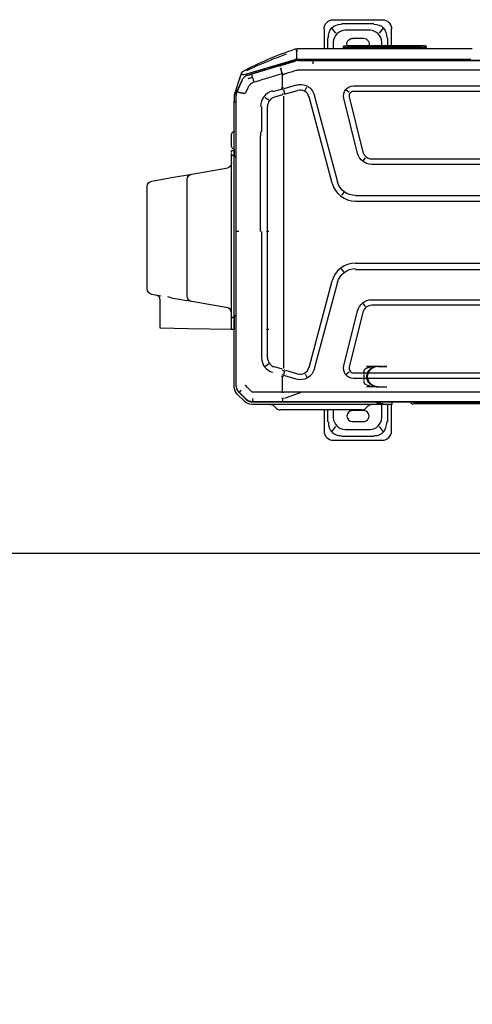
# Model space of a CAD drawing. Header units: millimetres. Extents: x -424979 to 718034, y -72486 to 344972.
# Tile 27 of 256: x 411886 to 413353, y 16095 to 19290. Entities that reach past the tile are written whole.
import ezdxf
from ezdxf import colors
from ezdxf.entities.mleader import LeaderData, LeaderLine
from ezdxf.math import Vec2, Vec3

# ---------------------------------------------------------------- set-up
doc = ezdxf.new("R2010")
doc.units = ezdxf.units.MM
doc.header["$MEASUREMENT"] = 0
doc.linetypes.add('CENTER', pattern=[0.508, 0.3175, -0.0635, 0.0635, -0.0635])
doc.layers.add('IS_KLIM Opis_Średnice', color=7, linetype='Continuous', lineweight=9)
doc.layers.add('IS_KLIM_urządzenia', color=3, linetype='Continuous')

# ---------------------------------------------------------------- blocks, each defined once
blk = doc.blocks.new('G$CE471A013')
at = {"linetype": 'Continuous'}
for p, q in [((14.87, 41.22), (9.57, 41.22)), ((10.49, 40.82), (13.99, 40.82)), ((8.57, 40.22), (8.57, 37.35)), ((9.43, 40.3), (9.87, 39.75)), ((13.58, 40.08), (10.9, 40.08)), ((14.61, 39.75), (15.05, 40.3)), ((15.87, 37.95), (15.87, 40.22)), ((9.01, 37.35), (9.01, 39.24)), ((9.61, 38.77), (9.61, 37.35)), ((12.8, 39.2), (11.6, 39.21)), ((14.88, 37.95), (14.88, 38.77)), ((15.47, 39.24), (15.47, 37.95)), ((-63.26, 37.3), (6.25, 37.3)), ((8.53, 37.35), (9.47, 37.35)), ((8.53, 37.24), (8.53, 37.35)), ((9.47, 37.35), (10.17, 37.35)), ((10.17, 37.35), (10.24, 37.35)), ((10.24, 37.35), (23.68, 37.35)), ((11.39, 37.78), (11.1, 37.49)), ((11.6, 38.01), (12.8, 38.01)), ((11.78, 37.95), (13.34, 37.95)), ((13.34, 37.95), (19.04, 37.95)), ((19.04, 37.95), (20.6, 37.95)), ((21.29, 37.49), (21, 37.78)), ((23.6, 37.07), (-66.48, 37.07)), ((-62.82, 37.15), (6.1, 37.15)), ((20.33, 37.03), (-21.49, 37.03)), ((8.53, 37.07), (8.53, 37.24)), ((9.97, 37.07), (9.97, 37.15)), ((18.26, 36.03), (20.13, 36.7)), ((23.55, 37.03), (20.33, 37.03)), ((23.59, 37.03), (23.55, 37.03)), ((24.01, 36.99), (24, 36.96)), ((25.02, 36.04), (24.35, 36.72)), ((25.07, 36.04), (24.36, 36.75)), ((24.44, 37.03), (25.24, 36.23)), ((9.92, 35.44), (9.07, 35.44)), ((9.92, 35.44), (9.07, 35.44)), ((9.92, 35.44), (9.07, 35.44)), ((10.02, 35.44), (9.17, 35.44)), ((10.02, 35.44), (9.17, 35.44)), ((10.02, 35.44), (9.17, 35.44)), ((10.02, 35.44), (9.17, 35.44)), ((10.02, 35.44), (9.17, 35.44)), ((10.02, 35.44), (9.17, 35.44)), ((10.02, 35.44), (9.17, 35.44)), ((10.02, 35.44), (9.17, 35.44)), ((10.02, 35.44), (9.17, 35.44)), ((10.02, 35.44), (9.17, 35.44)), ((10.02, 35.44), (9.17, 35.44)), ((10.02, 35.44), (9.17, 35.44)), ((10.02, 35.44), (9.17, 35.44)), ((10.02, 35.44), (9.17, 35.44)), ((10.02, 35.44), (9.17, 35.44)), ((10.02, 35.44), (9.17, 35.44)), ((10.02, 35.44), (9.17, 35.44)), ((10.02, 35.44), (9.17, 35.44)), ((10.02, 35.44), (9.17, 35.44)), ((10.02, 35.44), (9.17, 35.44)), ((10.02, 35.44), (9.17, 35.44)), ((10.02, 35.44), (11.29, 35.44)), ((10.02, 35.44), (11.29, 35.44)), ((10.02, 35.44), (11.29, 35.44)), ((10.02, 35.44), (11.29, 35.44)), ((10.02, 35.44), (11.29, 35.44)), ((10.02, 35.44), (11.29, 35.44)), ((10.02, 35.44), (11.29, 35.44)), ((10.02, 35.44), (11.29, 35.44)), ((10.02, 35.44), (11.29, 35.44)), ((10.02, 35.44), (11.29, 35.44)), ((20.35, 36.02), (20.35, 34.34)), ((25.02, 36.04), (25.04, 36.03)), ((25.3, 35.69), (25.28, 35.68)), ((25.35, 35.27), (25.35, 18.66)), ((25.39, 3.92), (25.39, 35.28)), ((25.56, 35.47), (25.56, 27.83)), ((-55.56, 34.53), (12.68, 34.53)), ((17.91, 34.05), (17.71, 34.4)), ((18.89, 34.61), (20.22, 34.22)), ((20.12, 33.74), (20.25, 34.12)), ((20.34, 34.09), (20.3, 34.1)), ((12.68, 33.93), (-55.56, 33.93)), ((9.92, 33.24), (9.07, 33.24)), ((9.92, 33.24), (9.07, 33.24)), ((9.92, 33.24), (9.07, 33.24)), ((10.02, 33.24), (9.17, 33.24)), ((10.02, 33.24), (9.17, 33.24)), ((10.02, 33.24), (9.17, 33.24)), ((10.02, 33.24), (9.17, 33.24)), ((10.02, 33.24), (9.17, 33.24)), ((10.02, 33.24), (9.17, 33.24)), ((10.02, 33.24), (9.17, 33.24)), ((10.02, 33.24), (9.17, 33.24)), ((10.02, 33.24), (9.17, 33.24)), ((10.02, 33.24), (9.17, 33.24)), ((10.02, 33.24), (9.17, 33.24)), ((10.02, 33.24), (9.17, 33.24)), ((10.02, 33.24), (9.17, 33.24)), ((10.02, 33.24), (9.17, 33.24)), ((10.02, 33.24), (9.17, 33.24)), ((10.02, 33.24), (9.17, 33.24)), ((10.02, 33.24), (9.17, 33.24)), ((10.02, 33.24), (9.17, 33.24)), ((10.02, 33.24), (9.17, 33.24)), ((10.02, 33.24), (9.17, 33.24)), ((10.02, 33.24), (9.17, 33.24)), ((10.02, 33.24), (11.29, 33.24)), ((10.02, 33.24), (11.29, 33.24)), ((10.02, 33.24), (11.29, 33.24)), ((10.02, 33.24), (11.29, 33.24)), ((10.02, 33.24), (11.29, 33.24)), ((10.02, 33.24), (11.29, 33.24)), ((10.02, 33.24), (11.29, 33.24)), ((10.02, 33.24), (11.29, 33.24)), ((10.02, 33.24), (11.29, 33.24)), ((10.02, 33.24), (11.29, 33.24)), ((11.66, 27.37), (13.15, 33.33)), ((13.73, 33.18), (12.24, 27.22)), ((13.46, 34.06), (13.15, 33.81)), ((14.41, 24.14), (16.92, 33.51)), ((17.49, 33.35), (14.98, 23.99)), ((20.03, 33.65), (18.72, 34.04)), ((20.13, 33.62), (20.19, 33.59)), ((20.23, 29.55), (20.23, 33.42)), ((20.36, 33.54), (21.23, 33.29)), ((21.84, 32.99), (22.21, 33.25)), ((21.97, 32.3), (21.97, 29.55)), ((22.62, 29.55), (22.62, 32.3)), ((20.23, 7.87), (20.23, 29.55)), ((22.07, 29.21), (21.83, 29.21)), ((21.97, 29.55), (21.97, 29.21)), ((21.97, 29.21), (21.97, 18.66)), ((22.62, 29.21), (22.62, 29.55)), ((22.62, 18.66), (22.62, 29.21)), ((25.56, 29.26), (25.86, 29.26)), ((25.56, 28.76), (25.56, 29.26)), ((25.56, 29.07), (25.56, 29.07)), ((25.56, 27.94), (25.56, 28.76)), ((25.86, 29.26), (25.86, 28.76)), ((25.86, 29.26), (25.91, 29.26)), ((25.86, 28.76), (25.86, 28.17)), ((25.91, 29.26), (30.56, 29.17)), ((30.56, 29.17), (33.56, 29.12)), ((33.56, 29.12), (33.56, 26.03)), ((25.56, 27.82), (25.39, 27.69)), ((25.56, 28.57), (25.56, 28.57)), ((25.56, 27.82), (25.56, 27.94)), ((25.68, 27.91), (25.56, 27.82)), ((25.56, 27.83), (25.56, 27.82)), ((25.56, 27.82), (25.56, 10.51)), ((25.56, 27.82), (25.56, 10.51)), ((25.68, 27.91), (25.84, 28.03)), ((25.86, 28.17), (25.86, 28.1)), ((25.86, 28.1), (25.86, 10.28)), ((11.38, 26.75), (11.63, 26.43)), ((26.27, 26.9), (30.16, 26.21)), ((-53.59, 26.63), (10.71, 26.63)), ((10.71, 26.03), (-53.59, 26.03)), ((30.16, 26.21), (30.74, 26.11)), ((30.66, 25.62), (30.66, 24.24)), ((31.48, 25.98), (30.74, 26.11)), ((32.26, 25.84), (31.48, 25.98)), ((33.48, 25.63), (34.46, 25.46)), ((34.96, 24.86), (34.96, 13.78)), ((30.66, 24.24), (30.66, 14.4)), ((-21.49, 22.78), (12.47, 22.78)), ((13.74, 23), (13.99, 22.68)), ((12.47, 22.06), (-21.49, 22.06)), ((21.83, 18.66), (22.07, 18.66)), ((21.97, 18.66), (21.97, 7.87)), ((22.73, 18.66), (22.73, 8.29)), ((25.35, 18.66), (25.35, 6.47)), ((12.47, 15.36), (-21.39, 15.36)), ((12.47, 14.76), (-21.39, 14.76)), ((13.74, 14.42), (13.99, 14.73)), ((30.66, 14.4), (30.66, 13.02)), ((16.92, 3.91), (14.41, 13.28)), ((14.98, 13.43), (17.49, 4.07)), ((32.35, 12.82), (30.16, 12.43)), ((34.46, 13.19), (32.35, 12.82)), ((30.16, 12.43), (26.27, 11.75)), ((-53.59, 11.39), (10.71, 11.39)), ((10.71, 10.79), (-53.59, 10.79)), ((11.63, 10.99), (11.38, 10.67)), ((13.15, 4.09), (11.66, 10.05)), ((12.24, 10.2), (13.73, 4.24)), ((25.39, 10.62), (25.56, 10.51)), ((25.56, 10.51), (25.68, 10.42)), ((25.56, 10.51), (25.56, 4.6)), ((25.56, 10.39), (25.56, 10.51)), ((25.56, 10.38), (25.56, 10.39)), ((25.56, 9.88), (25.56, 10.38)), ((25.86, 9.89), (25.56, 9.88)), ((25.86, 9.88), (25.56, 9.88)), ((25.7, 9.68), (25.62, 9.71)), ((25.85, 10.31), (25.68, 10.42)), ((25.86, 10.1), (25.86, 9.89)), ((25.86, 9.88), (25.86, 9.89)), ((25.86, 9.46), (25.86, 9.17)), ((25.86, 9.17), (25.86, 8.4)), ((20.23, 4), (20.23, 7.87)), ((21.97, 7.87), (21.97, 5.12)), ((22.62, 5.12), (22.62, 7.87)), ((22.73, 7.87), (22.73, 8.29)), ((25.7, 7.89), (25.62, 7.87)), ((25.86, 8.4), (25.86, 8.11)), ((25.35, 6.47), (25.35, 3.92)), ((21.84, 4.43), (22.21, 4.17)), ((25.55, 4.54), (25.55, 3.93)), ((-55.56, 3.49), (12.68, 3.49)), ((13.15, 3.61), (13.46, 3.36)), ((17.91, 3.37), (17.71, 3.02)), ((20.03, 3.77), (18.72, 3.38)), ((18.89, 2.8), (20.22, 3.2)), ((20.25, 3.3), (20.12, 3.68)), ((20.13, 3.8), (20.19, 3.83)), ((20.34, 3.33), (20.41, 3.18)), ((20.36, 3.88), (21.23, 4.13)), ((20.39, 3.26), (21.42, 3.55)), ((24.11, 3.1), (24.35, 3.63)), ((24.74, 2.34), (25.26, 3.48)), ((24.76, 2.32), (25.29, 3.47)), ((25.53, 3.82), (24.85, 1.74)), ((25.34, 3.69), (25.36, 3.69)), ((12.68, 2.89), (-55.56, 2.89)), ((20.35, 3.08), (20.35, 1.67)), ((24.46, 1.68), (19, 0.05)), ((20.39, 1.54), (20.54, 1.02)), ((20.67, 0.74), (23.66, 1.64)), ((24.47, 1.98), (24.49, 1.95)), ((24.85, 1.74), (24.75, 1.44)), ((-61.57, 0.14), (18.68, 0.14)), ((-21.39, 0.18), (17.06, 0.18)), ((18.84, 0), (0, 0)), ((17.06, 0.18), (17.06, 0.51)), ((17.06, 0.18), (18.46, 0.18)), ((18.46, 0.18), (18.68, 0.18)), ((18.84, 0.16), (18.83, 0.19)), ((19.18, 0.29), (18.99, 0.23)), ((19.18, 0.29), (20.57, 0.71)), ((18.84, -0.06), (18.76, -0.06)), ((18.84, -0.94), (18.84, -0.04)), ((18.59, -1.15), (-0.15, -1.15)), ((4.82, -1.15), (4.82, -1.26)), ((4.82, -1.36), (4.82, -1.26)), ((13.37, -1.3), (5.22, -1.3)), ((5.22, -1.42), (13.37, -1.42)), ((5.22, -1.42), (5.22, -1.42)), ((5.32, -1.35), (5.32, -1.32)), ((5.32, -1.32), (5.32, -1.4)), ((5.52, -1.32), (13.07, -1.32)), ((5.52, -1.32), (5.52, -1.32)), ((5.52, -1.41), (13.07, -1.41)), ((8.57, -1.42), (8.57, -3.26)), ((9.01, -2.29), (9.01, -1.42)), ((9.61, -1.42), (9.61, -1.82)), ((13.27, -1.32), (13.27, -1.35)), ((13.27, -1.32), (13.27, -1.35)), ((13.27, -1.4), (13.27, -1.32)), ((13.37, -1.42), (13.37, -1.42)), ((13.77, -1.15), (13.77, -1.26)), ((13.77, -1.26), (13.77, -1.36)), ((14.88, -1.82), (14.88, -1.15)), ((15.47, -1.15), (15.47, -2.29)), ((15.87, -3.26), (15.87, -1.15)), ((9.87, -2.79), (9.43, -3.34)), ((10.9, -3.13), (13.58, -3.13)), ((12.8, -2.25), (11.6, -2.25)), ((15.05, -3.34), (14.61, -2.79)), ((13.99, -3.86), (10.49, -3.86)), ((14.87, -4.26), (9.57, -4.26))]:
    blk.add_line(p, q, dxfattribs=at)
at = {"linetype": 'CENTER'}
for p, q in [((10.07, 35.43), (9.07, 35.43)), ((11.57, 33.73), (11.57, 34.94)), ((9.07, 33.24), (10.07, 33.24))]:
    blk.add_line(p, q, dxfattribs=at)
at = {"linetype": 'Continuous'}
for centre, radius, start, end in [((9.57, 40.22), 1, 90, 180), ((14.87, 40.22), 1, 0, 90), ((11.6, 38.61), 0.6, 89.6384, 270.3616), ((12.8, 38.61), 0.592, 270.3616, 89.6384), ((6.25, 37), 0.3, 13.2149, 90), ((11.78, 37.39), 0.56, 90, 135), ((20.6, 37.39), 0.56, 45, 90), ((12.68, 33.45), 0.48, 345.9833, 90), ((18.44, 33.1), 0.98, 73.4705, 165), ((25.33, 27.83), 0.23, 358.0143, 0), ((10.71, 27.61), 0.98, 270, 345.9834), ((26.36, 27.39), 0.5, 180, 260), ((34.06, 26.03), 0.5, 180, 260), ((12.47, 24.66), 2.6, 270, 345), ((12.47, 12.76), 2.6, 15, 90), ((10.71, 9.81), 0.98, 14.0166, 90), ((25.63, 9.46), 0.23, 0, 71.5651), ((25.63, 8.11), 0.23, 288.4349, 0), ((25.4, 4.6), 0.16, 343.9477, 0), ((12.68, 3.97), 0.48, 270, 14.0167), ((18.44, 4.32), 0.98, 195, 286.5295), ((24.57, 1.51), 0.2, 298.0607, 341.8492)]:
    blk.add_arc(centre, radius, start, end, dxfattribs=at)
at = {"linetype": 'Continuous', "extrusion": (0, 0, -1)}
for centre, radius, start, end in [((-10.17, 37.15), 0.2, 0, 90), ((-10.74, 37.85), 0.5, 225, 270), ((-21.64, 37.85), 0.5, 270, 315), ((-23.68, 36.27), 1.08, 90, 135), ((-6.1, 36.85), 0.3, 90, 133.2314), ((-24.48, 35.47), 1.08, 135, 180), ((-12.68, 33.45), 1.08, 90, 194.0166), ((-18.44, 33.1), 1.58, 15, 106.5294), ((-10.71, 27.61), 1.58, 194.0166, 270), ((-30.06, 25.62), 0.6, 100, 180), ((-34.36, 24.86), 0.6, 100, 180), ((-12.47, 24.66), 2, 195, 270), ((-12.47, 12.76), 2, 90, 165), ((-30.06, 13.02), 0.6, 180, 260), ((-34.36, 13.78), 0.6, 180, 260), ((-26.36, 11.25), 0.5, 0, 80), ((-10.71, 9.81), 1.58, 90, 165.9834), ((-25.66, 9.8), 0.1, 288.4349, 0), ((-25.66, 7.77), 0.1, 0, 71.5651), ((-12.68, 3.97), 1.08, 165.9834, 270), ((-18.44, 4.32), 1.58, 253.4706, 345), ((-25.19, 3.93), 0.36, 180, 198.1508), ((-11.6, -1.65), 0.6, 269.6384, 22.8841), ((-12.8, -1.65), 0.592, 156.8061, 269.6384), ((-9.57, -3.26), 1, 270, 0), ((-14.87, -3.26), 1, 180, 270)]:
    blk.add_arc(centre, radius, start, end, dxfattribs=at)
at = {"linetype": 'Continuous'}
for centre, major_axis, ratio, start_param, end_param in [((11.39, 38.21), (1.27, -1.57), 0.803018, 2.633487, 3.831894), ((13.09, 38.21), (-1.27, -1.57), 0.803018, 2.451291, 3.649699), ((10.24, 37.15), (0, -0.2), 0.815365, 3.141593, 4.712389), ((5.2, 36.7), (1.09, 0), 0.414214, 1.392879, 1.570794), ((9.92, 34.34), (-1.27, 0), 0.866025, 1.570796, 4.712389), ((9.92, 34.34), (-1.27, 0), 0.866025, 1.570796, 4.712389), ((9.92, 34.34), (-1.27, 0), 0.866025, 1.570796, 4.712389), ((10.02, 34.34), (1.27, 0), 0.866025, 4.712389, 7.853982), ((19.79, 32.78), (1.92, -0.56), 0.705879, 1.540462, 1.56897), ((20.14, 33.94), (1.91, -0.58), 0.178321, 1.484854, 1.57228), ((20.92, 32.3), (1.05, 0), 0.995519, 6.283185, 7.558937), ((20.98, 32.3), (1.64, 0), 0.995519, 6.283185, 7.582721), ((25.96, 27.39), (0.1, 0), 0.10051, 3.141593, 4.177762), ((26.36, 27.39), (0.087, 0.492), 0.898854, 1.745329, 3.141593), ((20.92, 5.12), (1.05, 0), 0.995519, 5.007433, 6.283185), ((20.96, 5.12), (1.76, 0), 0.995519, 4.991611, 6.283185), ((19.79, 4.64), (1.89, 0.65), 0.706819, 4.712403, 4.740904), ((20.14, 3.47), (1.91, 0.58), 0.178321, 4.710906, 4.798331), ((5.22, -1.27), (-0.4, 0.001), 0.029834, 4.712454, 6.28325), ((5.22, -1.41), (0.4, 0), 0.029837, 2.648555, 2.751427), ((5.22, -1.32), (0.35, 0), 0.029833, 1.570796, 3.141593), ((5.22, -1.41), (0.349, 0), 0.029837, 3.880383, 4.712389), ((5.27, -1.28), (-0.05, 0), 0.999555, 1.570796, 1.896281), ((5.52, -1.33), (0.25, 0), 0.029816, 1.570796, 3.141593), ((5.52, -1.4), (0.2, 0), 0.0299, 3.129347, 4.723791), ((11.39, -1.26), (1.27, 1.57), 0.803018, 2.451291, 3.649699), ((13.07, -1.33), (0.25, 0), 0.029816, 0.323316, 1.570796), ((13.07, -1.4), (-0.2, 0), 0.0299, 1.564853, 3.144938), ((13.37, -1.27), (0.4, 0.001), 0.029834, 6.28312, 7.853917), ((13.37, -1.32), (0.35, 0), 0.029833, 0, 1.570796), ((13.37, -1.41), (0.349, 0), 0.029837, 4.712389, 5.911815), ((13.09, -1.26), (-1.27, 1.57), 0.803018, 2.633487, 3.831894)]:
    blk.add_ellipse(centre, major_axis=major_axis, ratio=ratio, start_param=start_param, end_param=end_param, dxfattribs=at)
at = {"linetype": 'CENTER'}
for centre, start_param, end_param in [((10.07, 34.94), 3.141593, 4.712389), ((10.07, 33.73), 1.570796, 3.141593)]:
    blk.add_ellipse(centre, major_axis=(-1.5, 0), ratio=0.325568, start_param=start_param, end_param=end_param, dxfattribs=at)
at = {"linetype": 'Continuous'}
for points, knots in [([(10.49, 40.73), (10.42, 40.73), (10.29, 40.73), (10.09, 40.7), (9.91, 40.64), (9.74, 40.56), (9.59, 40.46), (9.37, 40.25), (9.13, 39.85), (9.1, 39.45), (9.09, 39.24)], [0, 0, 0, 0, 0.088396, 0.173346, 0.25543, 0.335293, 0.413632, 0.491185, 0.72797, 1, 1, 1, 1]), ([(15.39, 39.24), (15.39, 39.31), (15.39, 39.46), (15.36, 39.67), (15.31, 39.86), (15.23, 40.04), (15.14, 40.19), (14.95, 40.43), (14.57, 40.69), (14.19, 40.72), (13.99, 40.73)], [0, 0, 0, 0, 0.095854, 0.186885, 0.2735, 0.35617, 0.435439, 0.51192, 0.746033, 1, 1, 1, 1]), ([(9.96, 37.16), (9.96, 37.17), (9.95, 37.17), (9.93, 37.19), (9.88, 37.2), (9.8, 37.22), (9.67, 37.24), (9.53, 37.24), (9.47, 37.24)], [0, 0, 0, 0, 0.033531, 0.165604, 0.326819, 0.467732, 0.750376, 1, 1, 1, 1]), ([(10.35, 37.07), (10.35, 37.07), (10.32, 37.08), (10.26, 37.11), (10.16, 37.14), (10.1, 37.14), (10.07, 37.15)], [0, 0, 0, 0, 0.023051, 0.207675, 0.629287, 1, 1, 1, 1]), ([(20.35, 36.74), (20.35, 36.77), (20.34, 36.82), (20.34, 36.89), (20.34, 36.96), (20.33, 37.01), (20.33, 37.03), (20.33, 37.03), (20.33, 37.03)], [0, 0, 0, 0, 0.153633, 0.320832, 0.49911, 0.748722, 0.930274, 1, 1, 1, 1]), ([(24.32, 36.74), (24.23, 36.83), (24.12, 36.9), (23.87, 37.01), (23.73, 37.03), (23.59, 37.03)], [0, 0, 0, 0, 0.487241, 0.487241, 1, 1, 1, 1]), ([(24.36, 36.75), (24.32, 36.79), (24.24, 36.87), (24.09, 36.96), (23.93, 37.02), (23.77, 37.06), (23.65, 37.07), (23.6, 37.07)], [0, 0, 0, 0, 0.200032, 0.400047, 0.600045, 0.800029, 1, 1, 1, 1]), ([(20.44, 36.03), (20.41, 36.02), (20.35, 36.02), (20.28, 36.02), (20.25, 36.03)], [0, 0, 0, 0, 0.543839, 1, 1, 1, 1]), ([(25.39, 35.28), (25.38, 35.34), (25.38, 35.45), (25.34, 35.61), (25.27, 35.77), (25.19, 35.92), (25.11, 36), (25.07, 36.04)], [0, 0, 0, 0, 0.199971, 0.399955, 0.599953, 0.799968, 1, 1, 1, 1]), ([(20.26, 34.33), (20.26, 34.33), (20.26, 34.33), (20.26, 34.33), (20.26, 34.33), (20.26, 34.33), (20.26, 34.33), (20.26, 34.34), (20.26, 34.34), (20.25, 34.34)], [0, 0, 0, 0, 0.093535, 0.093535, 0.207433, 0.207433, 0.397418, 0.397418, 1, 1, 1, 1]), ([(25.86, 28.1), (25.86, 28.08), (25.86, 28.07), (25.85, 28.05), (25.85, 28.04), (25.84, 28.03), (25.84, 28.03), (25.84, 28.03)], [0, 0, 0, 0, 0.458778, 0.458778, 0.863378, 0.863378, 1, 1, 1, 1]), ([(25.85, 10.31), (25.85, 10.31), (25.85, 10.3), (25.86, 10.29), (25.86, 10.29), (25.86, 10.28)], [0, 0, 0, 0, 0.756623, 0.756623, 1, 1, 1, 1]), ([(25.86, 10.28), (25.86, 10.27), (25.86, 10.26), (25.86, 10.23), (25.86, 10.23), (25.86, 10.21)], [0, 0, 0, 0, 0.612645, 0.612645, 1, 1, 1, 1]), ([(25.39, 4.69), (25.4, 4.68), (25.42, 4.67), (25.47, 4.64), (25.54, 4.61), (25.55, 4.6), (25.56, 4.6)], [0, 0, 0, 0, 0.071285, 0.22784, 0.631675, 1, 1, 1, 1]), ([(24.35, 3.63), (24.36, 3.64), (24.37, 3.67), (24.4, 3.7), (24.44, 3.71), (24.5, 3.71), (24.56, 3.71), (24.62, 3.7), (24.7, 3.69), (24.8, 3.67), (24.91, 3.65), (24.96, 3.64), (24.99, 3.63)], [0, 0, 0, 0, 0.063445, 0.125642, 0.187788, 0.250693, 0.375623, 0.438172, 0.500645, 0.750303, 0.875197, 1, 1, 1, 1]), ([(25, 3.63), (25.03, 3.61), (25.09, 3.58), (25.15, 3.55), (25.2, 3.52), (25.23, 3.5), (25.25, 3.48), (25.26, 3.48), (25.26, 3.47), (25.26, 3.47), (25.26, 3.47)], [0, 0, 0, 0, 0.196304, 0.378613, 0.540984, 0.680096, 0.794866, 0.885682, 0.95364, 1, 1, 1, 1]), ([(25.26, 3.48), (25.32, 3.62), (25.35, 3.77), (25.35, 3.92), (25.35, 3.92), (25.35, 3.92)], [0, 0, 0, 0, 0.999505, 0.999505, 1, 1, 1, 1]), ([(25.29, 3.47), (25.31, 3.51), (25.35, 3.61), (25.38, 3.76), (25.39, 3.87), (25.39, 3.92)], [0, 0, 0, 0, 0.333339, 0.666672, 1, 1, 1, 1]), ([(20.26, 3.09), (20.26, 3.09), (20.26, 3.09), (20.26, 3.09), (20.26, 3.09), (20.26, 3.09), (20.26, 3.09), (20.26, 3.08), (20.26, 3.08), (20.25, 3.08)], [0, 0, 0, 0, 0.093535, 0.093535, 0.207433, 0.207433, 0.397418, 0.397418, 1, 1, 1, 1]), ([(20.49, 1.61), (20.97, 1.76), (21.45, 1.9), (22.44, 2.2), (22.94, 2.35), (23.44, 2.5)], [0, 0, 0, 0, 0.489998, 0.489998, 1, 1, 1, 1]), ([(24.09, 1.73), (24.14, 1.75), (24.24, 1.78), (24.37, 1.86), (24.49, 1.95), (24.6, 2.06), (24.69, 2.18), (24.74, 2.27), (24.76, 2.32)], [0, 0, 0, 0, 0.163038, 0.329712, 0.498444, 0.667536, 0.835268, 1, 1, 1, 1]), ([(24.94, 2), (24.97, 2.11), (25, 2.2), (25.02, 2.24), (25.02, 2.25), (25.02, 2.24)], [0, 0, 0, 0, 0.718874, 0.718874, 1, 1, 1, 1]), ([(18.83, 1.23), (18.92, 1.26), (19.12, 1.32), (19.41, 1.41), (19.69, 1.49), (19.89, 1.55), (20.02, 1.59), (20.06, 1.6), (20.15, 1.63), (20.2, 1.65), (20.25, 1.66)], [0, 0, 0, 0, 0.202609, 0.405217, 0.607826, 0.810435, 0.810435, 0.891478, 0.891478, 1, 1, 1, 1]), ([(19, 0.19), (19.05, 0.21), (19.1, 0.22), (19.36, 0.3), (19.56, 0.36), (20.58, 0.67), (21.4, 0.92), (22.84, 1.35), (23.47, 1.54), (24.09, 1.73)], [0, 0, 0, 0, 0.030057, 0.030057, 0.150285, 0.150285, 0.631198, 0.631198, 1, 1, 1, 1]), ([(24.65, 1.33), (23.76, 0.86), (22.84, 0.42), (20.98, -0.39), (20.03, -0.75), (19.07, -1.07)], [0, 0, 0, 0, 0.5, 0.5, 1, 1, 1, 1]), ([(19.96, -0.52), (20.44, -0.35), (20.92, -0.17), (22.36, 0.41), (23.3, 0.82), (24.25, 1.25), (24.25, 1.25), (24.25, 1.25)], [0, 0, 0, 0, 0.332003, 0.332003, 0.999956, 0.999956, 1, 1, 1, 1]), ([(20.44, 1.67), (20.42, 1.67), (20.36, 1.67), (20.3, 1.66), (20.26, 1.66)], [0, 0, 0, 0, 0.371371, 1, 1, 1, 1]), ([(20.47, 1.6), (20.44, 1.58), (20.39, 1.54), (20.34, 1.51), (20.31, 1.5)], [0, 0, 0, 0, 0.499901, 1, 1, 1, 1]), ([(24.05, 2.09), (24.05, 2.09), (24.04, 2.08), (23.97, 2.06), (23.9, 2.04), (23.75, 2), (23.68, 1.98), (23.6, 1.97), (23.6, 1.97), (23.59, 1.96)], [0, 0, 0, 0, 0.036866, 0.036866, 0.504384, 0.504384, 0.969691, 0.969691, 1, 1, 1, 1]), ([(23.59, 1.96), (23.61, 1.92), (23.62, 1.87), (23.64, 1.79), (23.65, 1.75), (23.66, 1.69), (23.66, 1.67), (23.66, 1.64), (23.66, 1.64), (23.65, 1.63), (23.65, 1.63), (23.65, 1.63)], [0, 0, 0, 0, 0.2609, 0.2609, 0.5218, 0.5218, 0.782701, 0.782701, 0.970671, 0.970671, 1, 1, 1, 1]), ([(24.46, 1.68), (24.48, 1.69), (24.5, 1.69), (24.6, 1.71), (24.68, 1.68), (24.77, 1.59), (24.77, 1.54), (24.76, 1.46), (24.76, 1.45), (24.75, 1.44)], [0, 0, 0, 0, 0.082224, 0.082224, 0.505542, 0.505542, 0.92886, 0.92886, 1, 1, 1, 1]), ([(24.66, 1.34), (24.66, 1.34), (24.66, 1.34), (24.65, 1.33), (24.65, 1.33), (24.65, 1.33)], [0, 0, 0, 0, 0.812779, 0.812779, 1, 1, 1, 1]), ([(24.85, 1.74), (24.84, 1.71), (24.83, 1.67), (24.8, 1.6), (24.79, 1.56), (24.77, 1.49), (24.76, 1.47), (24.76, 1.45)], [0, 0, 0, 0, 0.339989, 0.339989, 0.792222, 0.792222, 1, 1, 1, 1]), ([(18.68, 0.14), (18.74, 0.15), (18.84, 0.15), (18.95, 0.18), (19, 0.19)], [0, 0, 0, 0, 0.501074, 1, 1, 1, 1]), ([(19, 0.05), (18.96, 0.03), (18.92, 0.02), (18.87, -0.01), (18.86, -0.03), (18.84, -0.05), (18.84, -0.05), (18.84, -0.06)], [0, 0, 0, 0, 0.616187, 0.616187, 0.899223, 0.899223, 1, 1, 1, 1]), ([(20.48, 1.02), (20.48, 1.02), (20.49, 1.02), (20.52, 1.02), (20.55, 1.03), (20.58, 1.04), (20.6, 1.05), (20.61, 1.06)], [0, 0, 0, 0, 0.124243, 0.250099, 0.500246, 0.750314, 1, 1, 1, 1]), ([(18.81, -0.94), (18.79, -0.93), (18.78, -0.92), (18.76, -0.91), (18.75, -0.91), (18.75, -0.91)], [0, 0, 0, 0, 0.963467, 0.963467, 1, 1, 1, 1]), ([(18.81, -0.94), (18.82, -0.94), (18.82, -0.94), (18.83, -0.94), (18.83, -0.94), (18.84, -0.94), (18.84, -0.94), (18.85, -0.94), (18.85, -0.93), (18.85, -0.93)], [0, 0, 0, 0, 0.246944, 0.246944, 0.491708, 0.491708, 0.827112, 0.827112, 1, 1, 1, 1]), ([(18.84, -1.09), (18.84, -1.09), (18.84, -1.09), (18.83, -1.07), (18.83, -1.04), (18.83, -0.99), (18.83, -0.96), (18.83, -0.94)], [0, 0, 0, 0, 0.037359, 0.037359, 0.637819, 0.637819, 1, 1, 1, 1]), ([(18.92, -0.88), (18.92, -0.88), (18.92, -0.88), (18.9, -0.9), (18.87, -0.92), (18.85, -0.93)], [0, 0, 0, 0, 0.029461, 0.029461, 1, 1, 1, 1]), ([(4.82, -1.36), (4.82, -1.37), (4.82, -1.38), (4.83, -1.39), (4.84, -1.4), (4.85, -1.41), (4.86, -1.41), (4.86, -1.41), (4.88, -1.41), (4.9, -1.42), (4.95, -1.42), (4.97, -1.42)], [0, 0, 0, 0, 0.065305, 0.116297, 0.160097, 0.198956, 0.23575, 0.282457, 0.373365, 0.758577, 1, 1, 1, 1]), ([(13.3, -1.32), (13.3, -1.32), (13.31, -1.32), (13.31, -1.32), (13.31, -1.32)], [0, 0, 0, 0, 0.175946, 1, 1, 1, 1]), ([(13.7, -1.41), (13.71, -1.42), (13.72, -1.41), (13.74, -1.41), (13.75, -1.4), (13.76, -1.39), (13.77, -1.38), (13.77, -1.37), (13.77, -1.36)], [0, 0, 0, 0, 0.498479, 0.626522, 0.703686, 0.792587, 0.893399, 1, 1, 1, 1]), ([(18.84, -1.13), (18.77, -1.14), (18.69, -1.15), (18.61, -1.15), (18.6, -1.15), (18.6, -1.15), (18.6, -1.15), (18.59, -1.15), (18.59, -1.15), (18.59, -1.15)], [0, 0, 0, 0, 0.895051, 0.895051, 0.981123, 0.981123, 0.990548, 0.990548, 1, 1, 1, 1]), ([(19.07, -1.07), (19.07, -1.07), (19.07, -1.07), (19.06, -1.07), (19.06, -1.08), (19.02, -1.09), (18.98, -1.1), (18.91, -1.12), (18.88, -1.12), (18.84, -1.13)], [0, 0, 0, 0, 0.010318, 0.010318, 0.093061, 0.093061, 0.548137, 0.548137, 1, 1, 1, 1]), ([(10.49, -3.78), (10.08, -3.79), (9.71, -3.65), (9.21, -3.11), (9.08, -2.72), (9.09, -2.29)], [0, 0, 0, 0, 0.5, 0.5, 1, 1, 1, 1]), ([(15.39, -2.29), (15.41, -2.72), (15.27, -3.11), (14.77, -3.65), (14.4, -3.79), (13.99, -3.78)], [0, 0, 0, 0, 0.5, 0.5, 1, 1, 1, 1])]:
    blk.add_open_spline(points, degree=3, knots=knots, dxfattribs=at)
for points, degree in [([(11.11, 37.49), (10.93, 37.39)], 1), ([(20.26, 36.7), (20.29, 36.71), (20.32, 36.73), (20.35, 36.74)], 3), ([(20.35, 36.74), (20.38, 36.73), (20.41, 36.71), (20.44, 36.7)], 3), ([(24.32, 36.75), (24.33, 36.74), (24.34, 36.73), (24.35, 36.72)], 3), ([(-21.49, 36.03), (-7.58, 36.03), (6.34, 36.03), (20.25, 36.03)], 3), ([(20.25, 36.03), (20.25, 36.03), (20.25, 36.03), (20.25, 36.03)], 3), ([(20.44, 36.03), (20.44, 36.03), (20.44, 36.03), (20.44, 36.03)], 3), ([(20.44, 36.03), (21.49, 36.03), (22.54, 36.03), (23.58, 36.03)], 3), ([(23.58, 36.03), (23.59, 36.03), (23.61, 36.03), (23.63, 36.01), (23.64, 36.01)], 3), ([(23.64, 36.01), (23.87, 35.78), (24.1, 35.55), (24.33, 35.32)], 3), ([(24.33, 35.32), (24.34, 35.31), (24.35, 35.3), (24.35, 35.28), (24.35, 35.27)], 3), ([(25.04, 36.02), (25.24, 35.83), (25.35, 35.55), (25.35, 35.27)], 3), ([(20.19, 34.14), (20.19, 34.14), (20.19, 34.14), (20.19, 34.14)], 3), ([(20.44, 34.34), (20.44, 34.32), (20.44, 34.3), (20.43, 34.27)], 3), ([(20.17, 33.72), (20.13, 33.73), (20.1, 33.75), (20.06, 33.76)], 3), ([(20.38, 33.65), (20.33, 33.66), (20.28, 33.68), (20.23, 33.7)], 3), ([(25.55, 27.81), (25.55, 27.82), (25.55, 27.82), (25.55, 27.83)], 3), ([(32.26, 25.84), (32.43, 25.81), (32.59, 25.77), (32.74, 25.73)], 3), ([(20.17, 3.7), (20.13, 3.69), (20.1, 3.67), (20.06, 3.66)], 3), ([(20.19, 3.28), (20.19, 3.28), (20.19, 3.28), (20.19, 3.28)], 3), ([(20.38, 3.77), (20.33, 3.76), (20.28, 3.74), (20.23, 3.72)], 3), ([(24.99, 3.63), (24.99, 3.63), (25, 3.63), (25, 3.63)], 3), ([(25.26, 3.47), (25.26, 3.47), (25.26, 3.47), (25.26, 3.47)], 3), ([(20.44, 3.08), (20.44, 3.1), (20.44, 3.12), (20.43, 3.14)], 3), ([(23.44, 2.5), (23.73, 2.59), (23.98, 2.82), (24.11, 3.1)], 3), ([(23.59, 1.96), (23.55, 2.14), (23.49, 2.32), (23.44, 2.5)], 3), ([(-21.39, 1.19), (-8.08, 1.19), (5.23, 1.19), (18.54, 1.19)], 3), ([(20.25, 1.66), (20.25, 1.66), (20.26, 1.66), (20.26, 1.66)], 3), ([(20.4, 1.55), (20.38, 1.59), (20.36, 1.62), (20.35, 1.67)], 3), ([(20.47, 1.6), (20.48, 1.61), (20.48, 1.61), (20.49, 1.61)], 3), ([(20.61, 1.06), (20.61, 1.06), (20.62, 1.07), (20.62, 1.07)], 3), ([(23.59, 1.96), (23.59, 1.96)], 1), ([(23.65, 1.63), (23.79, 1.67), (23.93, 1.72), (24.07, 1.76)], 3), ([(20.46, 1.02), (20.46, 1.02), (20.47, 1.02), (20.48, 1.02)], 3), ([(20.67, 0.73), (20.63, 0.72), (20.6, 0.71), (20.57, 0.71)], 3)]:
    blk.add_open_spline(points, degree=degree, dxfattribs=at)
for points, weights, degree in [([(23.59, 36.71), (23.58, 37.03), (23.55, 37.04)], [0.999995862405, 0.797858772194, 1], 2), ([(24.83, 35.82), (25.03, 36.03), (25.02, 36.05)], [0.999996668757, 0.819896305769, 1], 2), ([(25.07, 18.66), (25.35, 18.66), (25.36, 18.66)], [1, 0.828621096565, 1], 2), ([(18.54, 1.19), (18.64, 1.19), (18.73, 1.2), (18.83, 1.23)], [1, 0.992787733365, 0.992787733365, 1], 3)]:
    blk.add_rational_spline(points, weights, degree=degree, dxfattribs=at)

msp = doc.modelspace()

# ---------------------------------------------------------------- leaders
at = {"layer": 'IS_KLIM Opis_Średnice', "ltscale": 30}
ml = msp.add_multileader_mtext('Standard', dxfattribs=at)
ml.set_content('{\\fArial|b0|i0|c238|p0;\\C7;Typ: Jednostka zewnętrzna \\P\\P\\pi2.25,a0.5,sm1;\\H0.916667x;\\C256;- głośność nie większa niż 46dB(A),\\P-masa nie większa niż 39kg,\\P\\A1;-przewody chłodnicze fi6,35/9,52mm,\\P-czynnik chłodniczy R32,\\P-nom. pobór mocy chłodzenie nie więcej niż 5,00kW,\\P-nom. pobór mocy grzanie nie więcej niż 8,2kW,\\P-zasilanie jednostki zewn. 3x1,5mm2, 230V,1N,50Hz,\\P-zabezpieczenie nadprądowe 1-biegunowy C10,\\P-sterowanie 4x1,5mm2 do jedn. wew.,\\P-zestaw do pracy całorocznej w trybie grzania.}', color=256)
ml.set_leader_properties()
ml.build(insert=Vec2(0, 0))
ml.multileader.update_dxf_attribs({"text_left_attachment_type": 6, "text_right_attachment_type": 6, "dogleg_length": 0.36, "arrow_head_size": 12})
ctx = ml.context
ctx.base_point, ctx.char_height, ctx.arrow_head_size, ctx.landing_gap_size, ctx.plane_origin = Vec3(399283.8, 17557.3), 600, 12, 6, Vec3(407550.5, 15801.1)
ctx.left_attachment, ctx.right_attachment = 6, 6
notes = []
notes.append((ctx, [(0, (1, 1, 0), (417354, 17557.3), (-1, 0), 0.54, [(0, [(430118.1, 17557.3)], 256, [])])]))
ctx.mtext.insert, ctx.mtext.width, ctx.mtext.defined_height, ctx.mtext.flow_direction = Vec3(399289.8, 18319), 24920.856, 5800, 5
ctx.mtext.has_bg_fill, ctx.mtext.bg_color, ctx.mtext.bg_scale_factor, ctx.mtext.bg_transparency, ctx.mtext.use_window_bg_color = 1, -939524096, 1.5, 0, 1
for ctx, leaders in notes:
    for number, flags, end, landing, length, lines in leaders:
        leader = LeaderData()
        leader.index, (leader.has_last_leader_line, leader.has_dogleg_vector, leader.attachment_direction) = number, flags
        leader.last_leader_point, leader.dogleg_vector, leader.dogleg_length = Vec3(end), Vec3(landing), length
        for number, points, colour, breaks in lines:
            line = LeaderLine()
            line.index, line.vertices, line.color, line.breaks = number, Vec3.list(points), colors.encode_raw_color(colour), breaks
            leader.lines.append(line)
        ctx.leaders.append(leader)

# ---------------------------------------------------------------- next in the draw order: block references
at = {"layer": 'IS_KLIM_urządzenia', "xscale": 30, "yscale": 30, "zscale": 30, "rotation": 180}
msp.add_blockref('G$CE471A013', (413348.5, 19161.8), dxfattribs=at)

doc.saveas('drawing.dxf')
